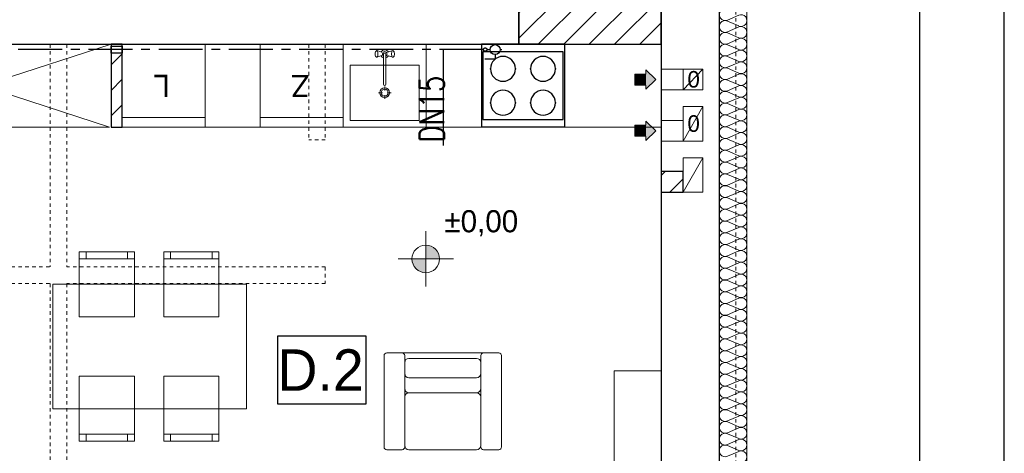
# Model space of a CAD drawing. Extents: x -220425 to -32551, y -64521 to 77206.
# Tile 24 of 59: x -168483 to -161360, y -6902 to -3767. Entities that reach past the tile are written whole.
import ezdxf
from ezdxf.lldxf.tags import DXFTag

# ---------------------------------------------------------------- set-up
doc = ezdxf.new("R2010")
doc.units = 0
doc.header["$MEASUREMENT"] = 0
doc.linetypes.add('Hidden Line', pattern=[50, 25, -25])
doc.linetypes.add('MITTE', pattern=[50.8, 31.75, -6.35, 6.35, -6.35])
for name, color, linetype, lineweight in [('#ks', 34, 'Continuous', 30), ('Arch kominy_Nr_Pióra__1', 7, 'Continuous', 25), ('Arch kominy_Nr_Pióra__10', 134, 'Continuous', 18), ('Arch kominy_Nr_Pióra__21', 7, 'Continuous', 9), ('Arch opisy_Nr_Pióra__21', 7, 'Continuous', 9), ('Arch wykończenie_Nr_Pióra__46', 5, 'Continuous', 13), ('Arch wyposazenie_Nr_Pióra__100', 2, 'Continuous', 25), ('Arch ściany nośne_Nr_Pióra__21', 7, 'Continuous', 9), ('Arch ściany nośne_Nr_Pióra__27', 7, 'Continuous', 30), ('Drzwi ArchiCAD_Nr_Pióra__5', 7, 'Continuous', 13), ('INWENT RZĘDNE_Nr_Pióra__21', 7, 'Continuous', 9), ('INWENT.ŚCIANY_Nr_Pióra__1', 7, 'Continuous', 25), ('INWENT.ŚCIANY_Nr_Pióra__101', 8, 'Continuous', 13), ('IS_Zimna_woda', 5, 'SOLID', 30), ('Istniejące kominy_Nr_Pióra__5', 7, 'Continuous', 13)]:
    doc.layers.add(name, color=color, linetype=linetype, lineweight=lineweight)
for name, color, linetype in [('#op-kan-san', 3, 'Continuous'), ('#opisy', 252, 'Continuous'), ('_MK_opis gazu', 3, 'Continuous'), ('armatura', 6, 'Continuous'), ('Drzwi ArchiCAD', 7, 'Continuous')]:
    doc.layers.add(name, color=color, linetype=linetype)
for name, color, linetype, lineweight, true_color in [('Arch ocieplenie_Nr_Pióra__22', 7, 'Continuous', 9, 0x7f7f7f), ('Arch wyposarzenie_Nr_Pióra__9', 7, 'Continuous', 13, 0x3dad99), ('Arch wyposazenie_Nr_Pióra__9', 7, 'Continuous', 13, 0x3dad99)]:
    doc.layers.add(name, color=color, linetype=linetype, lineweight=lineweight, true_color=true_color)
doc.styles.add('GENERATED_STYLE_2', font='txt')
doc.styles.add('GENERATED_STYLE_4', font='txt')
doc.styles.add('GENERATED_STYLE_6', font='txt')
doc.styles.add('ROMANS', font='romans.shx', dxfattribs={"width": 0.85, "height": 0.11})
tags = doc.linetypes.add('SOLID', pattern=[10, 10, 0]).pattern_tags.tags
tags[6:7] = [DXFTag(74, 4), DXFTag(75, 0), DXFTag(340, '0'), DXFTag(46, 0.0), DXFTag(50, 0.0), DXFTag(44, 0.0), DXFTag(45, 0.0)]
tags[4:5] = [DXFTag(74, 4), DXFTag(75, 0), DXFTag(340, '0'), DXFTag(46, 0.0), DXFTag(50, 0.0), DXFTag(44, 0.0), DXFTag(45, 0.0)]
pattern_1 = [(45, (197252.38, 10015.15), (-91.92388, 91.92388), [])]

# ---------------------------------------------------------------- blocks, each defined once
blk = doc.blocks.new('A$C382C6C0C')
at = {"layer": '#ks', "color": 7, "lineweight": -3}
for p, q in [((3951.49, -2909), (3951.49, 61)), ((3890.49, -2848), (3890.49, 0))]:
    blk.add_line(p, q, dxfattribs=at)
blk = doc.blocks.new('A$C68B6B573')
at = {"layer": 'Arch ściany nośne_Nr_Pióra__21', "linetype": 'Continuous'}
h = blk.add_hatch(dxfattribs=at)
h.set_pattern_fill('Common_Brick', color=252, style=0, pattern_type=2)
h.set_pattern_definition(pattern_1)
h.paths.add_polyline_path([(32380, 6070), (33410, 6070), (33410, 6490), (32380, 6490)], flags=0)
h = blk.add_hatch(dxfattribs=at)
h.set_pattern_fill('Common_Brick', color=252, style=0, pattern_type=2)
h.set_pattern_definition(pattern_1)
h.paths.add_polyline_path([(29510, 5470), (29510, 6070), (29430, 6070), (29430, 5470)], flags=0)
h = blk.add_hatch(dxfattribs=at)
h.set_pattern_fill('Common_Brick', color=252, style=0, pattern_type=2)
h.set_pattern_definition(pattern_1)
h.paths.add_polyline_path([(33570, 5000), (33570, 5150), (33410, 5150), (33410, 5000)], flags=0)
at = {"layer": 'INWENT RZĘDNE_Nr_Pióra__21', "linetype": 'Continuous'}
for points in [[(31706.9, 4518.2), (31806.9, 4518.2), (31799.3, 4556.5), (31777.6, 4588.9), (31745.2, 4610.6), (31706.9, 4618.2)], [(31706.9, 4518.2), (31606.9, 4518.2), (31614.5, 4479.9), (31636.2, 4447.5), (31668.6, 4425.8), (31706.9, 4418.2)]]:
    blk.add_hatch(color=252, dxfattribs=at).paths.add_polyline_path(points, flags=0)
at = {"color": 252}
for p, q in [((30637.6, 3467.5), (30637.6, 3961.6)), ((30637.6, 3961.6), (31272.9, 3961.6)), ((31272.9, 3961.6), (31272.9, 3467.5)), ((31272.9, 3467.5), (30637.6, 3467.5))]:
    blk.add_line(p, q, dxfattribs=at)
at = {"layer": 'Arch kominy_Nr_Pióra__1', "color": 252, "linetype": 'Continuous'}
for points in [[(33300, 5775), (33220, 5855), (33300, 5855)], [(33220, 5775), (33220, 5855), (33300, 5775)], [(33300, 5745), (33300, 5885), (33370, 5815)], [(33300, 5405), (33220, 5485), (33300, 5485)], [(33220, 5405), (33220, 5485), (33300, 5405)], [(33300, 5375), (33300, 5515), (33370, 5445)]]:
    blk.add_solid(points, dxfattribs=at)
at = {"layer": 'Arch kominy_Nr_Pióra__21', "color": 252, "linetype": 'Continuous'}
for p, q in [((33220, 5855), (33300, 5855)), ((33220, 5855), (33220, 5775)), ((33300, 5885), (33370, 5815)), ((33300, 5855), (33300, 5885)), ((33570, 5890), (33410, 5890)), ((33410, 5890), (33410, 5740)), ((33220, 5775), (33300, 5775)), ((33370, 5815), (33300, 5745)), ((33300, 5775), (33300, 5745)), ((33570, 5740), (33410, 5740)), ((33220, 5485), (33300, 5485)), ((33220, 5485), (33220, 5405)), ((33300, 5515), (33370, 5445)), ((33300, 5485), (33300, 5515)), ((33570, 5520), (33410, 5520)), ((33410, 5520), (33410, 5370)), ((33370, 5445), (33300, 5375)), ((33220, 5405), (33300, 5405)), ((33300, 5405), (33300, 5375)), ((33570, 5370), (33410, 5370))]:
    blk.add_line(p, q, dxfattribs=at)
at = {"layer": 'Arch ocieplenie_Nr_Pióra__22', "color": 252, "linetype": 'Continuous'}
for p, q in [((33970.4, 6280.2), (33889.6, 6244.8)), ((33889.6, 6237.6), (33970.4, 6202.2)), ((33970.4, 6195), (33889.6, 6159.5)), ((33889.6, 6152.4), (33970.4, 6116.9)), ((33970.4, 6109.8), (33889.6, 6074.3)), ((33889.6, 6067.1), (33970.4, 6031.7)), ((33970.4, 6024.5), (33889.6, 5989.1)), ((33889.6, 5981.9), (33970.4, 5946.4)), ((33970.4, 5939.3), (33889.6, 5903.8)), ((33889.6, 5896.7), (33970.4, 5861.2)), ((33970.4, 5854), (33889.6, 5818.6)), ((33889.6, 5811.4), (33970.4, 5776)), ((33970.4, 5768.8), (33889.6, 5733.3)), ((33889.6, 5726.2), (33970.4, 5690.7)), ((33970.4, 5683.6), (33889.6, 5648.1)), ((33889.6, 5640.9), (33970.4, 5605.5)), ((33970.4, 5598.3), (33889.6, 5562.9)), ((33889.6, 5555.7), (33970.4, 5520.2)), ((33970.4, 5513.1), (33889.6, 5477.6)), ((33889.6, 5470.5), (33970.4, 5435)), ((33970.4, 5427.8), (33889.6, 5392.4)), ((33889.6, 5385.2), (33970.4, 5349.8)), ((33970.4, 5342.6), (33889.6, 5307.2)), ((33889.6, 5300), (33970.4, 5264.5)), ((33970.4, 5257.4), (33889.6, 5221.9)), ((33889.6, 5214.8), (33970.4, 5179.3)), ((33970.4, 5172.1), (33889.6, 5136.7)), ((33889.6, 5129.5), (33970.4, 5094.1)), ((33970.4, 5086.9), (33889.6, 5051.4)), ((33889.6, 5044.3), (33970.4, 5008.8)), ((33970.4, 5001.7), (33889.6, 4966.2)), ((33889.6, 4959), (33970.4, 4923.6)), ((33970.4, 4916.4), (33889.6, 4881)), ((33889.6, 4873.8), (33970.4, 4838.3)), ((33970.4, 4831.2), (33889.6, 4795.7)), ((33889.6, 4788.6), (33970.4, 4753.1)), ((33970.4, 4745.9), (33889.6, 4710.5)), ((33889.6, 4703.3), (33970.4, 4667.9)), ((33970.4, 4660.7), (33889.6, 4625.2)), ((33889.6, 4618.1), (33970.4, 4582.6)), ((33970.4, 4575.5), (33889.6, 4540)), ((33889.6, 4532.8), (33970.4, 4497.4)), ((33970.4, 4490.2), (33889.6, 4454.8)), ((33889.6, 4447.6), (33970.4, 4412.2)), ((33970.4, 4405), (33889.6, 4369.5)), ((33889.6, 4362.4), (33970.4, 4326.9)), ((33970.4, 4319.8), (33889.6, 4284.3)), ((33889.6, 4277.1), (33970.4, 4241.7)), ((33970.4, 4234.5), (33889.6, 4199.1)), ((33889.6, 4191.9), (33970.4, 4156.4)), ((33970.4, 4149.3), (33889.6, 4113.8)), ((33889.6, 4106.7), (33970.4, 4071.2)), ((33970.4, 4064), (33889.6, 4028.6)), ((33889.6, 4021.4), (33970.4, 3986)), ((33970.4, 3978.8), (33889.6, 3943.3)), ((33889.6, 3936.2), (33970.4, 3900.7)), ((33970.4, 3893.6), (33889.6, 3858.1)), ((33889.6, 3850.9), (33970.4, 3815.5)), ((33970.4, 3808.3), (33889.6, 3772.9)), ((33889.6, 3765.7), (33970.4, 3730.2)), ((33970.4, 3723.1), (33889.6, 3687.6)), ((33889.6, 3680.5), (33970.4, 3645)), ((33970.4, 3637.8), (33889.6, 3602.4)), ((33889.6, 3595.2), (33970.4, 3559.8)), ((33970.4, 3552.6), (33889.6, 3517.2)), ((33889.6, 3510), (33970.4, 3474.5)), ((33970.4, 3467.4), (33889.6, 3431.9)), ((33889.6, 3424.8), (33970.4, 3389.3)), ((33970.4, 3382.1), (33889.6, 3346.7)), ((33889.6, 3339.5), (33970.4, 3304.1)), ((33970.4, 3296.9), (33889.6, 3261.4)), ((33889.6, 3254.3), (33970.4, 3218.8)), ((33970.4, 3211.7), (33889.6, 3176.2)), ((33889.6, 3169), (33970.4, 3133.6)), ((33970.4, 3126.4), (33889.6, 3091))]:
    blk.add_line(p, q, dxfattribs=at)
for centre, start_param, end_param in [((33872.5, 6283.8), 2.7288, 6.695979), ((33987.5, 6241.2), 5.870392, 9.837571), ((33872.5, 6198.6), 2.7288, 6.695979), ((33987.5, 6156), 5.870392, 9.837571), ((33872.5, 6113.3), 2.7288, 6.695979), ((33872.5, 6028.1), 2.7288, 6.695979), ((33987.5, 6070.7), 5.870392, 9.837571), ((33872.5, 5942.9), 2.7288, 6.695979), ((33987.5, 5985.5), 5.870392, 9.837571), ((33987.5, 5900.2), 5.870392, 9.837571), ((33872.5, 5857.6), 2.7288, 6.695979), ((33987.5, 5815), 5.870392, 9.837571), ((33872.5, 5772.4), 2.7288, 6.695979), ((33987.5, 5729.8), 5.870392, 9.837571), ((33872.5, 5687.1), 2.7288, 6.695979), ((33872.5, 5601.9), 2.7288, 6.695979), ((33987.5, 5644.5), 5.870392, 9.837571), ((33872.5, 5516.7), 2.7288, 6.695979), ((33987.5, 5559.3), 5.870392, 9.837571), ((33987.5, 5474), 5.870392, 9.837571), ((33872.5, 5431.4), 2.7288, 6.695979), ((33987.5, 5388.8), 5.870392, 9.837571), ((33872.5, 5346.2), 2.7288, 6.695979), ((33987.5, 5303.6), 5.870392, 9.837571), ((33872.5, 5261), 2.7288, 6.695979), ((33872.5, 5175.7), 2.7288, 6.695979), ((33987.5, 5218.3), 5.870392, 9.837571), ((33872.5, 5090.5), 2.7288, 6.695979), ((33987.5, 5133.1), 5.870392, 9.837571), ((33987.5, 5047.9), 5.870392, 9.837571), ((33872.5, 5005.2), 2.7288, 6.695979), ((33987.5, 4962.6), 5.870392, 9.837571), ((33872.5, 4920), 2.7288, 6.695979), ((33987.5, 4877.4), 5.870392, 9.837571), ((33872.5, 4834.8), 2.7288, 6.695979), ((33872.5, 4749.5), 2.7288, 6.695979), ((33987.5, 4792.1), 5.870392, 9.837571), ((33872.5, 4664.3), 2.7288, 6.695979), ((33987.5, 4706.9), 5.870392, 9.837571), ((33987.5, 4621.7), 5.870392, 9.837571), ((33872.5, 4579), 2.7288, 6.695979), ((33987.5, 4536.4), 5.870392, 9.837571), ((33872.5, 4493.8), 2.7288, 6.695979), ((33987.5, 4451.2), 5.870392, 9.837571), ((33872.5, 4408.6), 2.7288, 6.695979), ((33872.5, 4323.3), 2.7288, 6.695979), ((33987.5, 4366), 5.870392, 9.837571), ((33872.5, 4238.1), 2.7288, 6.695979), ((33987.5, 4280.7), 5.870392, 9.837571), ((33987.5, 4195.5), 5.870392, 9.837571), ((33872.5, 4152.9), 2.7288, 6.695979), ((33987.5, 4110.2), 5.870392, 9.837571), ((33872.5, 4067.6), 2.7288, 6.695979), ((33987.5, 4025), 5.870392, 9.837571), ((33872.5, 3982.4), 2.7288, 6.695979), ((33872.5, 3897.1), 2.7288, 6.695979), ((33987.5, 3939.8), 5.870392, 9.837571), ((33872.5, 3811.9), 2.7288, 6.695979), ((33987.5, 3854.5), 5.870392, 9.837571), ((33987.5, 3769.3), 5.870392, 9.837571), ((33872.5, 3726.7), 2.7288, 6.695979), ((33987.5, 3684), 5.870392, 9.837571), ((33872.5, 3641.4), 2.7288, 6.695979), ((33987.5, 3598.8), 5.870392, 9.837571), ((33872.5, 3556.2), 2.7288, 6.695979), ((33872.5, 3471), 2.7288, 6.695979), ((33987.5, 3513.6), 5.870392, 9.837571), ((33872.5, 3385.7), 2.7288, 6.695979), ((33987.5, 3428.3), 5.870392, 9.837571), ((33987.5, 3343.1), 5.870392, 9.837571), ((33872.5, 3300.5), 2.7288, 6.695979), ((33987.5, 3257.9), 5.870392, 9.837571), ((33872.5, 3215.2), 2.7288, 6.695979), ((33987.5, 3172.6), 5.870392, 9.837571), ((33872.5, 3130), 2.7288, 6.695979), ((33987.5, 3087.4), 5.870392, 9.837571)]:
    blk.add_ellipse(centre, major_axis=(0, -42.6), ratio=0.998042, start_param=start_param, end_param=end_param, dxfattribs=at)
at = {"layer": 'Arch opisy_Nr_Pióra__21', "color": 252, "linetype": 'Continuous'}
for p, q in [((30637.6, 3467.5), (30637.6, 3961.6)), ((30637.6, 3961.6), (31272.9, 3961.6)), ((31272.9, 3961.6), (31272.9, 3467.5)), ((31272.9, 3467.5), (30637.6, 3467.5))]:
    blk.add_line(p, q, dxfattribs=at)
at = {"layer": 'Arch wykończenie_Nr_Pióra__46', "color": 252, "linetype": 'Continuous'}
blk.add_line((34030, 6710), (34030, -500), dxfattribs=at)
at = {"layer": 'Arch wyposarzenie_Nr_Pióra__9', "color": 252, "linetype": 'Continuous'}
for p, q in [((31340.9, 6010), (31340, 6003.5)), ((31340, 6003.5), (31340, 5996.5)), ((31340, 5996.5), (31340.9, 5990)), ((31342.4, 6015.3), (31340.9, 6010)), ((31340.9, 5990), (31342.4, 5984.7)), ((31344.4, 6018.8), (31342.4, 6015.3)), ((31342.4, 5984.7), (31344.4, 5981.2)), ((31349.6, 6022.6), (31344.4, 6018.8)), ((31352.4, 6024), (31349.6, 6022.6)), ((31389.9, 6012), (31352.4, 6024)), ((31355.2, 6022.6), (31352.4, 6024)), ((31389.9, 5988), (31352.4, 5976)), ((31357.7, 6018.4), (31355.2, 6022.6)), ((31359.5, 6012), (31357.7, 6018.4)), ((31357.7, 5981.6), (31359.5, 5988)), ((31360.5, 6004.2), (31359.5, 6012)), ((31359.5, 5988), (31360.5, 5995.8)), ((31360.5, 5995.8), (31360.5, 6004.2)), ((31402.1, 6001.4), (31402.1, 5781.1)), ((31417.9, 5781.1), (31417.9, 6001.4)), ((31430.1, 6012), (31467.6, 6024)), ((31430.1, 5988), (31467.6, 5976)), ((31460.5, 6012), (31459.5, 6004.2)), ((31459.5, 6004.2), (31459.5, 5995.8)), ((31459.5, 5995.8), (31460.5, 5988)), ((31462.3, 6018.4), (31460.5, 6012)), ((31460.5, 5988), (31462.3, 5981.6)), ((31464.8, 6022.6), (31462.3, 6018.4)), ((31467.6, 6024), (31464.8, 6022.6)), ((31470.4, 6022.6), (31467.6, 6024)), ((31470.4, 6022.6), (31475.6, 6018.8)), ((31477.6, 6015.3), (31475.6, 6018.8)), ((31475.6, 5981.2), (31477.6, 5984.7)), ((31479.1, 6010), (31477.6, 6015.3)), ((31477.6, 5984.7), (31479.1, 5990)), ((31480, 6003.5), (31479.1, 6010)), ((31479.1, 5990), (31480, 5996.5)), ((31480, 5996.5), (31480, 6003.5)), ((31349.6, 5977.4), (31344.4, 5981.2)), ((31349.6, 5977.4), (31352.4, 5976)), ((31352.4, 5976), (31355.2, 5977.4)), ((31355.2, 5977.4), (31357.7, 5981.6)), ((31462.3, 5981.6), (31464.8, 5977.4)), ((31464.8, 5977.4), (31467.6, 5976)), ((31467.6, 5976), (31470.4, 5977.4)), ((31470.4, 5977.4), (31475.6, 5981.2)), ((31393.3, 5720), (31364.5, 5720)), ((31410, 5736.7), (31410, 5765.5)), ((31410, 5674.5), (31410, 5703.3)), ((31455.5, 5720), (31426.7, 5720))]:
    blk.add_line(p, q, dxfattribs=at)
for radius in [35, 25]:
    blk.add_circle((31410, 5720), radius, dxfattribs=at)
for centre, radius, start, end in [((31410, 6000), 30, 27.97653, 152.02347), ((31410, 6000), 30, 207.97653, 254.77469), ((31410, 6000), 16.8, 298.05488, 241.94512), ((31410, 6000), 8, 10, 170), ((31410, 6000), 30, 285.22531, 332.02347), ((31410, 5781.1), 7.88, 180, 0)]:
    blk.add_arc(centre, radius, start, end, dxfattribs=at)
at = {"layer": 'Arch wyposazenie_Nr_Pióra__100', "color": 252, "linetype": 'Continuous'}
for p, q in [((32110, 6070), (32110, 5470)), ((32710, 6070), (32110, 6070)), ((32710, 6070), (32710, 5470)), ((32120, 6015), (32120, 5525)), ((32700, 6015), (32120, 6015)), ((32700, 5525), (32700, 6015)), ((32120, 5525), (32700, 5525)), ((32710, 5470), (32110, 5470))]:
    blk.add_line(p, q, dxfattribs=at)
for centre, start, end in [((32265, 5892.5), 0, 180), ((32555, 5892.5), 0, 180), ((32265, 5892.5), 180, 0), ((32555, 5892.5), 180, 0), ((32265, 5647.5), 0, 180), ((32555, 5647.5), 0, 180), ((32265, 5647.5), 180, 0), ((32555, 5647.5), 180, 0)]:
    blk.add_arc(centre, 90, start, end, dxfattribs=at)
for p in [(32175, 5892.5), (32355, 5892.5), (32465, 5892.5), (32645, 5892.5), (32175, 5647.5), (32355, 5647.5), (32465, 5647.5), (32645, 5647.5)]:
    blk.add_point(p, dxfattribs=at)
at = {"layer": 'Arch wyposazenie_Nr_Pióra__9', "color": 252, "linetype": 'Continuous'}
for p, q in [((29420, 5470), (27580, 6070)), ((27580, 5470), (29430, 6070)), ((29510, 6070), (29510, 5470)), ((30110, 6070), (29510, 6070)), ((30110, 5470), (30110, 6070)), ((30510, 5470), (30510, 6070)), ((30510, 6070), (31110, 6070)), ((31110, 5470), (31110, 6070)), ((31110, 6070), (31110, 5470)), ((31110, 6070), (31710, 6070)), ((31710, 5470), (31710, 6070)), ((31110, 6020), (31110, 5520)), ((31160, 5920), (31660, 5920)), ((31160, 5520), (31160, 5920)), ((31660, 5920), (31660, 5520)), ((29510, 5540), (30110, 5540)), ((31110, 5540), (30510, 5540)), ((31660, 5520), (31160, 5520)), ((27580, 5470), (29420, 5470)), ((29510, 5470), (30110, 5470)), ((29510, 5470), (33410, 5470)), ((31110, 5470), (30510, 5470)), ((31110, 5470), (31710, 5470)), ((29200, 4570), (29600, 4570)), ((29200, 4100), (29200, 4570)), ((29250, 4520), (29250, 4570)), ((29550, 4520), (29550, 4570)), ((29600, 4570), (29600, 4100)), ((29810.9, 4100), (29810.9, 4570)), ((29810.9, 4570), (30210.9, 4570)), ((29860.9, 4520), (29860.9, 4570)), ((30160.9, 4520), (30160.9, 4570)), ((30210.9, 4570), (30210.9, 4100)), ((29600, 4520), (29200, 4520)), ((30210.9, 4520), (29810.9, 4520)), ((29010, 4335), (30410.9, 4335)), ((29010, 3435), (29010, 4335)), ((30410.9, 4335), (30410.9, 3435)), ((29600, 4100), (29200, 4100)), ((30210.9, 4100), (29810.9, 4100)), ((31405, 3158.8), (31405, 3818.8)), ((31425, 3838.8), (31535, 3838.8)), ((31535, 3838.8), (32125, 3838.8)), ((31555, 3818.8), (31555, 3158.8)), ((32075, 3798.8), (31585, 3798.8)), ((32105, 3818.8), (32105, 3768.8)), ((32235, 3838.8), (32125, 3838.8)), ((32255, 3158.8), (32255, 3818.8)), ((31555, 3768.8), (31555, 3580.2)), ((32105, 3580.2), (32105, 3768.8)), ((32105, 3768.8), (32105, 3580.2)), ((33070, 710), (33070, 3710)), ((33070, 3710), (33410, 3710)), ((33410, 3710), (33410, 710)), ((29600, 3670), (29200, 3670)), ((29200, 3670), (29200, 3200)), ((29600, 3200), (29600, 3670)), ((29810.9, 3670), (29810.9, 3200)), ((30210.9, 3670), (29810.9, 3670)), ((30210.9, 3200), (30210.9, 3670)), ((31585, 3658.8), (32075, 3658.8)), ((32105, 3580.2), (32105, 3520.2)), ((32105, 3580.2), (32105, 3520.2)), ((31555, 3168.8), (31555, 3520.2)), ((31585, 3550.2), (32075, 3550.2)), ((31585, 3550.2), (32075, 3550.2)), ((32105, 3168.8), (32105, 3520.2)), ((32105, 3520.2), (32105, 3168.8)), ((30410.9, 3435), (29010, 3435)), ((29600, 3250), (29200, 3250)), ((29250, 3250), (29250, 3200)), ((29550, 3250), (29550, 3200)), ((30210.9, 3250), (29810.9, 3250)), ((29860.9, 3250), (29860.9, 3200)), ((30160.9, 3250), (30160.9, 3200)), ((29200, 3200), (29600, 3200)), ((29810.9, 3200), (30210.9, 3200)), ((31535, 3138.8), (31425, 3138.8)), ((32075, 3138.8), (31585, 3138.8)), ((32125, 3138.8), (32235, 3138.8))]:
    blk.add_line(p, q, dxfattribs=at)
for centre, radius, start, end in [((31425, 3818.8), 20, 90, 180), ((31535, 3818.8), 20, 0, 90), ((31585, 3768.8), 30, 90, 180), ((32075, 3768.8), 30, 0, 90), ((32125, 3818.8), 20, 90, 180), ((32235, 3818.8), 20, 0, 90), ((31585, 3688.8), 30, 180, 270), ((32075, 3688.8), 30, 270, 0), ((31585, 3580.2), 30, 180, 270), ((32075, 3580.2), 30, 270, 0), ((31585, 3520.2), 30, 90, 180), ((32075, 3520.2), 30, 0, 90), ((31425, 3158.8), 20, 180, 270), ((31535, 3158.8), 20, 270, 0), ((31585, 3168.8), 30, 180, 270), ((32075, 3168.8), 30, 270, 0), ((32125, 3158.8), 20, 180, 270), ((32235, 3158.8), 20, 270, 0)]:
    blk.add_arc(centre, radius, start, end, dxfattribs=at)
at = {"layer": 'Arch ściany nośne_Nr_Pióra__27', "color": 252, "linetype": 'Continuous'}
for p, q in [((32380, 6490), (32380, 6070)), ((33410, 6070), (33410, 6490)), ((29430, 6070), (29430, 5470)), ((29510, 6070), (29430, 6070)), ((29510, 5470), (29510, 6070)), ((32380, 6070), (33410, 6070)), ((29430, 5470), (29510, 5470)), ((33410, 5150), (33410, 5000)), ((33570, 5150), (33410, 5150)), ((33570, 5000), (33570, 5150)), ((33410, 5000), (33570, 5000))]:
    blk.add_line(p, q, dxfattribs=at)
at = {"layer": 'Drzwi ArchiCAD_Nr_Pióra__5', "color": 252, "linetype": 'Continuous'}
blk.add_arc((27910, 2350), 900, 0, 90, dxfattribs=at)
at = {"layer": 'INWENT RZĘDNE_Nr_Pióra__21', "color": 252, "linetype": 'Continuous'}
for p, q in [((31706.9, 4318.2), (31706.9, 4718.2)), ((31506.9, 4518.2), (31906.9, 4518.2))]:
    blk.add_line(p, q, dxfattribs=at)
blk.add_circle((31706.9, 4518.2), 100, dxfattribs=at)
at = {"layer": 'INWENT.ŚCIANY_Nr_Pióra__1', "color": 252, "linetype": 'Continuous'}
for p, q in [((33830, 6660), (33830, 0)), ((32380, 6070), (32380, 6490)), ((33410, 6470), (33410, 6070)), ((26460, 6070), (32380, 6070)), ((33410, 6070), (33410, 420))]:
    blk.add_line(p, q, dxfattribs=at)
at = {"layer": 'INWENT.ŚCIANY_Nr_Pióra__101', "color": 252, "linetype": 'Hidden Line'}
for p, q in [((33950, 12660), (33950, 0)), ((28990, 6070), (28990, 4460)), ((29110, 6070), (29110, 4460)), ((30860, 6070), (30860, 5380)), ((30980, 6070), (30980, 5380)), ((30980, 5380), (30860, 5380)), ((27110, 4460), (28990, 4460)), ((30980, 4460), (29110, 4460)), ((30980, 4460), (30980, 4340)), ((27110, 4340), (28990, 4340)), ((28990, 4340), (28990, 420)), ((29110, 4340), (29110, 420)), ((30980, 4340), (29110, 4340))]:
    blk.add_line(p, q, dxfattribs=at)
at = {"layer": 'Istniejące kominy_Nr_Pióra__5', "color": 252, "linetype": 'Continuous'}
for p, q in [((33570, 5890), (33410, 5890)), ((33570, 5740), (33570, 5890)), ((33710, 5890), (33570, 5890)), ((33570, 5740), (33710, 5890)), ((33710, 5740), (33710, 5890)), ((33570, 5740), (33410, 5740)), ((33710, 5740), (33570, 5740)), ((33570, 5370), (33710, 5620)), ((33710, 5620), (33570, 5620)), ((33570, 5370), (33570, 5620)), ((33710, 5370), (33710, 5620)), ((33570, 5520), (33410, 5520)), ((33570, 5370), (33410, 5370)), ((33710, 5370), (33570, 5370)), ((33710, 5250), (33570, 5250)), ((33570, 5000), (33710, 5250)), ((33570, 5000), (33570, 5250)), ((33710, 5000), (33710, 5250)), ((33570, 5150), (33410, 5150)), ((33570, 5000), (33410, 5000)), ((33710, 5000), (33570, 5000))]:
    blk.add_line(p, q, dxfattribs=at)
at = {"layer": 'Arch kominy_Nr_Pióra__10', "color": 252, "linetype": 'Continuous', "style": 'GENERATED_STYLE_6'}
for p in [(33600, 5756.8), (33600, 5436.8)]:
    blk.add_text('0', height=120, dxfattribs=at).set_placement(p)
at = {"layer": 'Arch opisy_Nr_Pióra__21', "color": 252, "linetype": 'Continuous', "style": 'GENERATED_STYLE_4'}
blk.add_text('D.2', height=300, dxfattribs=at).set_placement((30633.8, 3564.6))
at = {"layer": 'Arch wyposazenie_Nr_Pióra__9', "color": 252, "linetype": 'Continuous', "style": 'GENERATED_STYLE_6'}
for s, p in [('L', (29855.7, 5849.6)), ('Z', (30863.3, 5848.3))]:
    blk.add_text(s, height=160, rotation=180, dxfattribs=at).set_placement(p)
at = {"layer": 'INWENT RZĘDNE_Nr_Pióra__21', "color": 252, "insert": (31841.6, 4680.9), "char_height": 160, "attachment_point": 7, "style": 'GENERATED_STYLE_2'}
blk.add_mtext('{±0,00}', dxfattribs=at)

msp = doc.modelspace()

# ---------------------------------------------------------------- linework, layer by layer
at = {"layer": '#op-kan-san', "color": 7}
msp.add_line((-165416.194, -4676.475), (-165416.194, -3982.297), dxfattribs=at)
at = {"layer": '_MK_opis gazu', "color": 6}
msp.add_lwpolyline([(-167742.388, -4009.337), (-167822.38, -4009.337), (-167822.289, -3959.337), (-167742.296, -3959.337), (-167742.388, -4009.337)], dxfattribs=at)
at = {"layer": 'armatura'}
for p, q in [((-165043.68, -4052.157), (-165117.868, -4052.157)), ((-165043.68, -4019.156), (-165043.68, -4052.157))]:
    msp.add_line(p, q, dxfattribs=at)
msp.add_circle((-165043.68, -3983.528), 35.628, dxfattribs=at)
at = {"layer": 'IS_Zimna_woda', "color": 2, "linetype": 'MITTE', "ltscale": 10}
for p, q in [((-165127.938, -3983.528), (-169426.492, -3983.528)), ((-165102.938, -3983.528), (-165079.307, -3983.528)), ((-165008.052, -3983.528), (-164994.705, -3983.528))]:
    msp.add_line(p, q, dxfattribs=at)
msp.add_circle((-165115.438, -3983.528), 12.5, dxfattribs=at)

# ---------------------------------------------------------------- block references
at = {"layer": '#ks', "color": 1, "lineweight": 35, "xscale": 10, "yscale": 10, "zscale": 10}
msp.add_blockref('A$C382C6C0C', (-200875.213, 10498.884), dxfattribs=at)
at = {"layer": 'Drzwi ArchiCAD'}
msp.add_blockref('A$C68B6B573', (-197252.38, -10015.148), dxfattribs=at)

# ---------------------------------------------------------------- texts
at = {"layer": '#opisy', "color": 3, "insert": (-165501.383, -4654.076), "char_height": 180, "width": 460.74929, "attachment_point": 4, "rotation": 90, "line_spacing_factor": 0.6, "style": 'ROMANS'}
msp.add_mtext('\\W0.75;DN15', dxfattribs=at)

doc.saveas('drawing.dxf')
